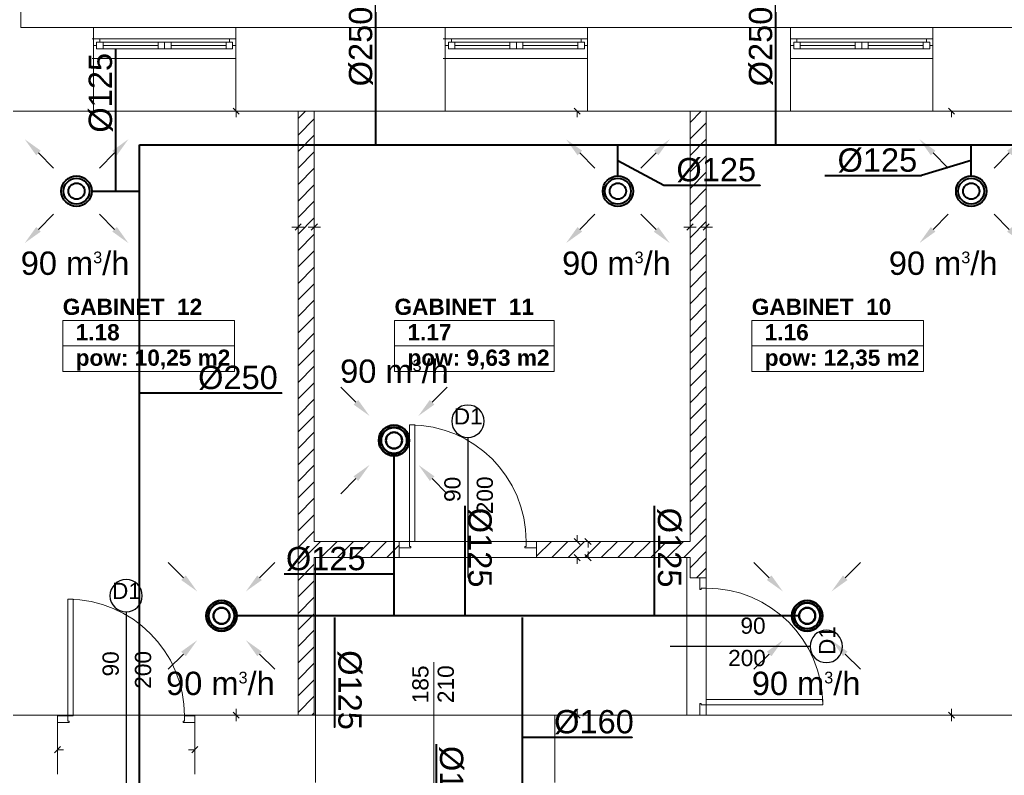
# Model space of a CAD drawing. Header units: millimetres. Extents: x 178516 to 426772, y -178579 to -115871.
# Tile 82 of 256: x 269675 to 277274, y -132264 to -126434. Entities that reach past the tile are written whole.
import ezdxf
from ezdxf.enums import TextEntityAlignment as Align

# ---------------------------------------------------------------- set-up
doc = ezdxf.new("R2010")
doc.units = ezdxf.units.MM
doc.header["$MEASUREMENT"] = 0
doc.layers.get('0').update_dxf_attribs({"color": 252, "lineweight": 5})
doc.layers.add('HVAC_exhaust_W1', color=7, linetype='Continuous', lineweight=50, true_color=0xd10000)
for name, color, linetype, lineweight in [('HVAC_exhaust_W1.1', 30, 'Continuous', 50), ('IS_nawiew', 5, 'Continuous', 40), ('IS_wywiew', 1, 'Continuous', 40), ('Nowe_! NAZWY POM', 252, 'Continuous', 5), ('Nowe_! NAZWY POM_Nr_pióra__19', 252, 'Continuous', 5), ('Nowe_220-A Ściany', 252, 'Continuous', 5), ('Nowe_220-A Ściany_Nr_pióra__112', 252, 'Continuous', 5), ('Nowe_220-A Ściany_Nr_pióra__93', 252, 'Continuous', 5), ('Nowe_820-G Rysunki Obrazki_Nr_pióra__24', 252, 'Continuous', 5), ('Nowe_Drzwi ARCHICAD_Nr_pióra__168', 252, 'Continuous', 5), ('Nowe_Metryczki pomieszczeń ARCHICADa_Nr_pióra__13', 252, 'Continuous', 5), ('Nowe_Nowe_220(1)-A Ściany zewnętrzne_Nr_pióra__241', 252, 'Continuous', 5), ('Nowe_Nowe_220(1)-A Ściany zewnętrzne_Nr_pióra__57', 252, 'Continuous', 5), ('Nowe_Okna ARCHICADa_Nr_pióra__112', 252, 'Continuous', 5), ('Nowe_Okna ARCHICADa_Nr_pióra__23', 252, 'Continuous', 5), ('Nowe_Okna ARCHICADa_Nr_pióra__3', 252, 'Continuous', 5), ('Nowe_TABELKA_Nr_pióra__1', 252, 'Continuous', 5), ('Nowe_Znaczniki drzwi ARCHICADa', 252, 'Continuous', 5), ('Nowe_Znaczniki drzwi ARCHICADa_Nr_pióra__111', 252, 'Continuous', 5), ('Nowe_Znaczniki drzwi ARCHICADa_Nr_pióra__141', 252, 'Continuous', 5)]:
    doc.layers.add(name, color=color, linetype=linetype, lineweight=lineweight)
doc.styles.add('GENERATED_STYLE_1', font='arial.ttf')
doc.styles.add('GENERATED_STYLE_2', font='arialbd.ttf')
doc.styles.add('WE12', font='arial.ttf')
doc.styles.add('WE2', font='arial.ttf')

# ---------------------------------------------------------------- blocks, each defined once
blk = doc.blocks.new('GABINET  12_1.18_15', base_point=(270670, -128852.7))
at = {"layer": 'Nowe_Metryczki pomieszczeń ARCHICADa_Nr_pióra__13', "color": 7, "linetype": 'Continuous', "lineweight": 13}
for p, q in [((270007, -128754.5), (270007, -129147.3)), ((270007, -128754.5), (271333, -128754.5)), ((271333, -128754.5), (271333, -129147.3)), ((270007, -128950.9), (271333, -128950.9)), ((270007, -129147.3), (271333, -129147.3))]:
    blk.add_line(p, q, dxfattribs=at)
at = {"layer": 'Nowe_Metryczki pomieszczeń ARCHICADa_Nr_pióra__13', "color": 7, "lineweight": 13, "style": 'GENERATED_STYLE_2'}
for tag, p in [('ROOM_NAME', (270007, -128586.6)), ('ROOM_NUMBER', (270107, -128783)), ('ROOM_CALC_AREA', (270107, -128979.5))]:
    blk.add_attdef(tag, text='', height=125, dxfattribs=at).set_placement(p, align=Align.TOP_LEFT)
blk = doc.blocks.new('GABINET  11_1.17_16', base_point=(273183.5, -128852.7))
at = {"layer": 'Nowe_Metryczki pomieszczeń ARCHICADa_Nr_pióra__13', "color": 7, "linetype": 'Continuous', "lineweight": 13}
for p, q in [((272567.9, -128754.5), (272567.9, -129147.3)), ((272567.9, -128754.5), (273799.1, -128754.5)), ((273799.1, -128754.5), (273799.1, -129147.3)), ((272567.9, -128950.9), (273799.1, -128950.9)), ((272567.9, -129147.3), (273799.1, -129147.3))]:
    blk.add_line(p, q, dxfattribs=at)
at = {"layer": 'Nowe_Metryczki pomieszczeń ARCHICADa_Nr_pióra__13', "color": 7, "lineweight": 13, "style": 'GENERATED_STYLE_2'}
for tag, p in [('ROOM_NAME', (272567.9, -128586.6)), ('ROOM_NUMBER', (272667.9, -128783)), ('ROOM_CALC_AREA', (272667.9, -128979.5))]:
    blk.add_attdef(tag, text='', height=125, dxfattribs=at).set_placement(p, align=Align.TOP_LEFT)
blk = doc.blocks.new('GABINET  10_1.16_26', base_point=(275988, -128852.7))
at = {"layer": 'Nowe_Metryczki pomieszczeń ARCHICADa_Nr_pióra__13', "color": 7, "linetype": 'Continuous', "lineweight": 13}
for p, q in [((275325, -128754.5), (275325, -129147.3)), ((275325, -128754.5), (276651, -128754.5)), ((276651, -128754.5), (276651, -129147.3)), ((275325, -128950.9), (276651, -128950.9)), ((275325, -129147.3), (276651, -129147.3))]:
    blk.add_line(p, q, dxfattribs=at)
at = {"layer": 'Nowe_Metryczki pomieszczeń ARCHICADa_Nr_pióra__13', "color": 7, "lineweight": 13, "style": 'GENERATED_STYLE_2'}
for tag, p in [('ROOM_NAME', (275325, -128586.6)), ('ROOM_NUMBER', (275425, -128783)), ('ROOM_CALC_AREA', (275425, -128979.5))]:
    blk.add_attdef(tag, text='', height=125, dxfattribs=at).set_placement(p, align=Align.TOP_LEFT)
blk = doc.blocks.new('D Marker 11_27')
at = {"layer": 'Nowe_Znaczniki drzwi ARCHICADa_Nr_pióra__111', "color": 7, "linetype": 'Continuous', "lineweight": 25}
blk.add_line((0, 802.4), (0, -603.6), dxfattribs=at)
at = {"layer": 'Nowe_Znaczniki drzwi ARCHICADa_Nr_pióra__141', "color": 7, "linetype": 'Continuous', "lineweight": 25}
for start, end in [(0, 180), (180, 0)]:
    blk.add_arc((0, 927.4), 125, start, end, dxfattribs=at)
at = {"layer": 'Nowe_Znaczniki drzwi ARCHICADa_Nr_pióra__141', "color": 7, "lineweight": 25, "style": 'GENERATED_STYLE_1'}
for tag, p in [('AC_MarkerText_4', (-19.6, 304.8)), ('AC_WIDO_B_SIZE', (230.4, 209.9))]:
    blk.add_attdef(tag, text='', height=125, rotation=90, dxfattribs=at).set_placement(p, align=Align.BOTTOM_LEFT)
blk.add_attdef('AC_MarkerText_1', text='', height=125, dxfattribs=at).set_placement((-109.1, 864.9), align=Align.BOTTOM_LEFT)
blk = doc.blocks.new('D Marker 11_19')
at = {"layer": 'Nowe_Znaczniki drzwi ARCHICADa_Nr_pióra__111', "color": 7, "linetype": 'Continuous', "lineweight": 25}
blk.add_line((0, 802.4), (0, -278.6), dxfattribs=at)
at = {"layer": 'Nowe_Znaczniki drzwi ARCHICADa_Nr_pióra__141', "color": 7, "linetype": 'Continuous', "lineweight": 25}
for start, end in [(0, 180), (180, 0)]:
    blk.add_arc((0, 927.4), 125, start, end, dxfattribs=at)
at = {"layer": 'Nowe_Znaczniki drzwi ARCHICADa_Nr_pióra__141', "color": 7, "lineweight": 25, "style": 'GENERATED_STYLE_1'}
for tag, rotation, p in [('AC_MarkerText_4', 90, (-19.6, 304.8)), ('AC_WIDO_B_SIZE', 90, (230.4, 209.9)), ('AC_MarkerText_1', 180, (109.1, 1075.6))]:
    blk.add_attdef(tag, text='', height=125, rotation=rotation, dxfattribs=at).set_placement(p, align=Align.BOTTOM_LEFT)
blk = doc.blocks.new('D Marker 11_28')
at = {"layer": 'Nowe_Znaczniki drzwi ARCHICADa_Nr_pióra__111', "color": 7, "linetype": 'Continuous', "lineweight": 25}
blk.add_line((0, -927.4), (0, 153.6), dxfattribs=at)
at = {"layer": 'Nowe_Znaczniki drzwi ARCHICADa_Nr_pióra__141', "color": 7, "linetype": 'Continuous', "lineweight": 25}
for start, end in [(0, 180), (180, 0)]:
    blk.add_arc((0, -1052.4), 125, start, end, dxfattribs=at)
at = {"layer": 'Nowe_Znaczniki drzwi ARCHICADa_Nr_pióra__141', "color": 7, "lineweight": 25, "style": 'GENERATED_STYLE_1'}
for tag, rotation, p in [('AC_MarkerText_4', 90, (-19.6, -537.9)), ('AC_WIDO_B_SIZE', 90, (230.4, -537.9)), ('AC_MarkerText_1', 360, (-109.1, -1114.9))]:
    blk.add_attdef(tag, text='', height=125, rotation=rotation, dxfattribs=at).set_placement(p, align=Align.BOTTOM_LEFT)
blk = doc.blocks.new('podkład 20251118')
at = {"color": 252, "linetype": 'Continuous', "lineweight": 5}
for p, q in [((271369.8, -127163.3), (271322.3, -127115.8)), ((274001.7, -127163.3), (273954.2, -127115.8)), ((276891, -127163.3), (276843.5, -127115.8)), ((271346, -127139.5), (271346, -127187)), ((273977.9, -127139.5), (273977.9, -127187)), ((276867.3, -127139.5), (276867.3, -127187)), ((271823.7, -128033.9), (271776.2, -128033.9)), ((271800, -128057.7), (271847.5, -128010.2)), ((271847.5, -128010.2), (271800, -128057.7)), ((271823.7, -128033.9), (271871.2, -128033.9)), ((271948.7, -128033.9), (271901.2, -128033.9)), ((271925, -128057.7), (271972.5, -128010.2)), ((271972.5, -128010.2), (271925, -128057.7)), ((271948.7, -128033.9), (271996.2, -128033.9)), ((274848.7, -128033.9), (274801.2, -128033.9)), ((274825, -128057.7), (274872.5, -128010.2)), ((274872.5, -128010.2), (274825, -128057.7)), ((274848.7, -128033.9), (274896.2, -128033.9)), ((274973.7, -128033.9), (274926.2, -128033.9)), ((274950, -128057.7), (274997.5, -128010.2)), ((274997.5, -128010.2), (274950, -128057.7)), ((274973.7, -128033.9), (275021.2, -128033.9)), ((273954.2, -130435.8), (274001.7, -130483.3)), ((273977.9, -130459.5), (273977.9, -130412)), ((274085.4, -130483.3), (274037.9, -130435.8)), ((274061.7, -130459.5), (274061.7, -130507)), ((274061.7, -130584.5), (274061.7, -130537)), ((274001.7, -130608.3), (273954.2, -130560.8)), ((273977.9, -130584.5), (273977.9, -130632)), ((274037.9, -130560.8), (274085.4, -130608.3)), ((271346, -131799.5), (271346, -131752)), ((273977.9, -131799.5), (273977.9, -131752)), ((276867.3, -131799.5), (276867.3, -131752)), ((271369.8, -131823.3), (271322.3, -131775.8)), ((271322.3, -131775.8), (271369.8, -131823.3)), ((271346, -131799.5), (271346, -131847)), ((274001.7, -131823.3), (273954.2, -131775.8)), ((273954.2, -131775.8), (274001.7, -131823.3)), ((273977.9, -131799.5), (273977.9, -131847)), ((276891, -131823.3), (276843.5, -131775.8)), ((276843.5, -131775.8), (276891, -131823.3)), ((276867.3, -131799.5), (276867.3, -131847)), ((269990.2, -132042.7), (269942.7, -132090.2)), ((269966.5, -132066.5), (270014, -132066.5)), ((271026.5, -132066.5), (270979, -132066.5)), ((271002.7, -132090.2), (271050.2, -132042.7))]:
    blk.add_line(p, q, dxfattribs=at)
at = {"layer": 'Nowe_! NAZWY POM_Nr_pióra__19', "color": 252, "linetype": 'Continuous', "lineweight": 5}
for p, q in [((270233.7, -127139.5), (269623.7, -127139.5)), ((271353.7, -127139.5), (270233.7, -127139.5)), ((271823.7, -127139.5), (271353.7, -127139.5)), ((271823.7, -131799.5), (271823.7, -127139.5)), ((272943.7, -127139.5), (271948.7, -127139.5)), ((271948.7, -127139.5), (271948.7, -130459.5)), ((274073.7, -127139.5), (272943.7, -127139.5)), ((274848.7, -127139.5), (274073.7, -127139.5)), ((274848.7, -130459.5), (274848.7, -127139.5)), ((275613.7, -127139.5), (274973.7, -127139.5)), ((274973.7, -127139.5), (274973.7, -131799.5)), ((276723.7, -127139.5), (275613.7, -127139.5)), ((277623.7, -127139.5), (276723.7, -127139.5)), ((271948.7, -130459.5), (274848.7, -130459.5)), ((274823.1, -130584.5), (271957.1, -130584.5)), ((271957.1, -130584.5), (271957.1, -132319.5)), ((274823.1, -131799.5), (274823.1, -130584.5)), ((269623.7, -131799.5), (271823.7, -131799.5)), ((273806.4, -132319.5), (273806.4, -131799.5)), ((273806.4, -131799.5), (274823.1, -131799.5)), ((274973.7, -131799.5), (276123.7, -131799.5)), ((276123.7, -131799.5), (277623.7, -131799.5))]:
    blk.add_line(p, q, dxfattribs=at)
at = {"layer": 'Nowe_220-A Ściany', "color": 252, "linetype": 'Continuous', "lineweight": 5}
for p, q in [((271823.7, -127196.6), (271880.8, -127139.5)), ((271823.7, -127323.9), (271948.7, -127198.9)), ((274848.7, -127226.3), (274935.5, -127139.5)), ((274848.7, -127353.6), (274973.7, -127228.6)), ((271823.7, -127451.2), (271948.7, -127326.2)), ((274848.7, -127480.9), (274973.7, -127355.9)), ((271823.7, -127578.5), (271948.7, -127453.5)), ((274848.7, -127608.2), (274973.7, -127483.2)), ((271823.7, -127705.7), (271948.7, -127580.7)), ((274848.7, -127735.4), (274973.7, -127610.4)), ((271823.7, -127833), (271948.7, -127708)), ((274848.7, -127862.7), (274973.7, -127737.7)), ((271823.7, -127960.3), (271948.7, -127835.3)), ((274848.7, -127990), (274973.7, -127865)), ((271823.7, -128087.6), (271948.7, -127962.6)), ((274848.7, -128117.3), (274973.7, -127992.3)), ((271823.7, -128214.8), (271948.7, -128089.8)), ((274848.7, -128244.5), (274973.7, -128119.5)), ((271823.7, -128342.1), (271948.7, -128217.1)), ((274848.7, -128371.8), (274973.7, -128246.8)), ((271823.7, -128469.4), (271948.7, -128344.4)), ((274848.7, -128499.1), (274973.7, -128374.1)), ((271823.7, -128596.7), (271948.7, -128471.7)), ((274848.7, -128626.4), (274973.7, -128501.4)), ((271823.7, -128724), (271948.7, -128599)), ((274848.7, -128753.7), (274973.7, -128628.7)), ((271823.7, -128851.2), (271948.7, -128726.2)), ((274848.7, -128880.9), (274973.7, -128755.9)), ((271823.7, -128978.5), (271948.7, -128853.5)), ((274848.7, -129008.2), (274973.7, -128883.2)), ((271823.7, -129105.8), (271948.7, -128980.8)), ((274848.7, -129135.5), (274973.7, -129010.5)), ((271823.7, -129233.1), (271948.7, -129108.1)), ((274848.7, -129262.8), (274973.7, -129137.8)), ((271823.7, -129360.4), (271948.7, -129235.4)), ((274848.7, -129390.1), (274973.7, -129265.1)), ((271823.7, -129487.6), (271948.7, -129362.6)), ((274848.7, -129517.3), (274973.7, -129392.3)), ((271823.7, -129614.9), (271948.7, -129489.9)), ((274848.7, -129644.6), (274973.7, -129519.6)), ((271823.7, -129742.2), (271948.7, -129617.2)), ((274848.7, -129771.9), (274973.7, -129646.9)), ((271823.7, -129869.5), (271948.7, -129744.5)), ((274848.7, -129899.2), (274973.7, -129774.2)), ((271823.7, -129996.8), (271948.7, -129871.8)), ((274848.7, -130026.5), (274973.7, -129901.5)), ((271823.7, -130124), (271948.7, -129999)), ((274848.7, -130153.7), (274973.7, -130028.7)), ((271823.7, -130251.3), (271948.7, -130126.3)), ((274848.7, -130281), (274973.7, -130156)), ((271823.7, -130378.6), (271948.7, -130253.6)), ((274848.7, -130408.3), (274973.7, -130283.3)), ((271823.7, -130505.9), (271948.7, -130380.9)), ((271948.7, -130508.2), (271997.4, -130459.5)), ((271999.6, -130584.5), (272124.6, -130459.5)), ((272126.9, -130584.5), (272251.9, -130459.5)), ((272254.2, -130584.5), (272379.2, -130459.5)), ((272381.5, -130584.5), (272506.5, -130459.5)), ((273664.4, -130574.4), (273779.3, -130459.5)), ((273781.6, -130584.5), (273906.6, -130459.5)), ((273908.8, -130584.5), (274033.8, -130459.5)), ((274036.1, -130584.5), (274161.1, -130459.5)), ((274163.4, -130584.5), (274288.4, -130459.5)), ((274290.7, -130584.5), (274415.7, -130459.5)), ((274417.9, -130584.5), (274542.9, -130459.5)), ((274545.2, -130584.5), (274670.2, -130459.5)), ((274672.5, -130584.5), (274797.5, -130459.5)), ((274848.7, -130535.6), (274973.7, -130410.6)), ((271823.7, -130633.2), (271948.7, -130508.2)), ((272508.8, -130584.5), (272604.4, -130488.9)), ((274799.8, -130584.5), (274848.7, -130535.6)), ((274848.7, -130662.9), (274973.7, -130537.9)), ((271823.7, -130760.4), (271948.7, -130635.4)), ((274899.3, -130739.5), (274973.7, -130665.1)), ((271823.7, -130887.7), (271948.7, -130762.7)), ((271823.7, -131015), (271948.7, -130890)), ((271823.7, -131142.3), (271948.7, -131017.3)), ((271823.7, -131269.5), (271948.7, -131144.5)), ((271823.7, -131396.8), (271948.7, -131271.8)), ((271823.7, -131524.1), (271948.7, -131399.1)), ((271823.7, -131651.4), (271948.7, -131526.4)), ((271823.7, -131778.7), (271948.7, -131653.7)), ((271930.2, -131799.5), (271948.7, -131780.9))]:
    blk.add_line(p, q, dxfattribs=at)
at = {"layer": 'Nowe_220-A Ściany_Nr_pióra__112', "color": 252, "linetype": 'Continuous', "lineweight": 5}
for p, q in [((270243.7, -126582.8), (270233.7, -126582.8)), ((270243.7, -126632.8), (270243.7, -126582.8)), ((271343.7, -126632.8), (271343.7, -126582.8)), ((272958.7, -126582.8), (272943.7, -126582.8)), ((272958.7, -126632.8), (272958.7, -126582.8)), ((274058.7, -126632.8), (274058.7, -126582.8)), ((275623.7, -126632.8), (275623.7, -126582.8)), ((276723.7, -126632.8), (276723.7, -126582.8)), ((270243.7, -126732.8), (270243.7, -126632.8)), ((271343.7, -126732.8), (271343.7, -126632.8)), ((272958.7, -126732.8), (272958.7, -126632.8)), ((274058.7, -126732.8), (274058.7, -126632.8)), ((275623.7, -126732.8), (275623.7, -126632.8)), ((276723.7, -126732.8), (276723.7, -126632.8)), ((270233.7, -126732.8), (270243.7, -126732.8)), ((272943.7, -126732.8), (272958.7, -126732.8))]:
    blk.add_line(p, q, dxfattribs=at)
at = {"layer": 'Nowe_220-A Ściany_Nr_pióra__93', "color": 252, "linetype": 'Continuous', "lineweight": 5}
for p, q in [((271823.7, -127139.5), (271823.7, -131799.5)), ((271948.7, -127139.5), (271823.7, -127139.5)), ((271948.7, -130459.5), (271948.7, -127139.5)), ((274848.7, -127139.5), (274848.7, -130459.5)), ((274973.7, -127139.5), (274848.7, -127139.5)), ((274973.7, -130739.5), (274973.7, -127139.5)), ((272604.4, -130459.5), (271948.7, -130459.5)), ((272604.4, -130459.5), (272604.4, -130509.5)), ((273664.4, -130459.5), (273664.4, -130509.5)), ((274848.7, -130459.5), (273664.4, -130459.5)), ((272604.4, -130509.5), (272604.4, -130584.5)), ((273664.4, -130509.5), (273664.4, -130584.5)), ((271948.7, -131799.5), (271948.7, -130584.5)), ((271948.7, -130584.5), (272604.4, -130584.5)), ((273664.4, -130584.5), (274848.7, -130584.5)), ((274848.7, -130584.5), (274848.7, -130739.5)), ((274923.7, -130739.5), (274848.7, -130739.5)), ((274973.7, -130739.5), (274923.7, -130739.5)), ((269966.5, -131805.9), (269966.5, -131855.9)), ((271026.5, -131805.9), (271026.5, -131855.9)), ((271823.7, -131799.5), (271948.7, -131799.5)), ((274923.7, -131799.5), (274848.7, -131799.5)), ((274973.7, -131799.5), (274923.7, -131799.5)), ((269966.5, -131855.9), (269966.5, -132255.9)), ((271026.5, -131855.9), (271026.5, -132255.9))]:
    blk.add_line(p, q, dxfattribs=at)
at = {"layer": 'Nowe_820-G Rysunki Obrazki_Nr_pióra__24', "color": 7, "linetype": 'Continuous', "lineweight": 15}
blk.add_line((272872.6, -132591.3), (272872.6, -131391.7), dxfattribs=at)
at = {"layer": 'Nowe_Drzwi ARCHICAD_Nr_pióra__168', "color": 252, "linetype": 'Continuous', "lineweight": 5}
for p, q in [((272684.4, -129559.5), (272724.4, -129559.5)), ((272684.4, -130459.5), (272684.4, -129559.5)), ((272724.4, -129559.5), (272724.4, -130459.5)), ((272604.4, -130509.5), (272604.4, -130459.5)), ((272604.4, -130459.5), (272684.4, -130459.5)), ((272604.4, -130459.5), (272604.4, -130509.5)), ((272684.4, -130459.5), (272684.4, -130499.5)), ((272724.4, -130459.5), (272684.4, -130459.5)), ((273584.4, -130499.5), (273584.4, -130459.5)), ((273584.4, -130459.5), (273664.4, -130459.5)), ((273664.4, -130459.5), (273664.4, -130509.5)), ((273664.4, -130459.5), (273664.4, -130509.5)), ((272684.4, -130509.5), (272604.4, -130509.5)), ((272684.4, -130499.5), (272694.4, -130499.5)), ((272694.4, -130509.5), (272684.4, -130509.5)), ((272694.4, -130499.5), (272694.4, -130509.5)), ((273574.4, -130509.5), (273574.4, -130499.5)), ((273574.4, -130499.5), (273584.4, -130499.5)), ((273584.4, -130509.5), (273574.4, -130509.5)), ((273664.4, -130509.5), (273584.4, -130509.5)), ((274973.7, -130739.5), (274923.7, -130739.5)), ((274923.7, -130739.5), (274923.7, -130819.5)), ((274973.7, -130739.5), (274923.7, -130739.5)), ((274973.7, -130819.5), (274973.7, -130739.5)), ((274923.7, -130819.5), (274923.7, -130829.5)), ((274923.7, -130829.5), (274933.7, -130829.5)), ((274933.7, -130819.5), (274973.7, -130819.5)), ((274933.7, -130829.5), (274933.7, -130819.5)), ((270046.5, -130905.9), (270086.5, -130905.9)), ((270046.5, -131805.9), (270046.5, -130905.9)), ((270086.5, -130905.9), (270086.5, -131805.9)), ((275873.7, -131679.5), (274973.7, -131679.5)), ((274973.7, -131679.5), (274973.7, -131719.5)), ((275873.7, -131719.5), (275873.7, -131679.5)), ((274933.7, -131709.5), (274923.7, -131709.5)), ((274923.7, -131709.5), (274923.7, -131719.5)), ((274923.7, -131719.5), (274923.7, -131799.5)), ((274933.7, -131719.5), (274933.7, -131709.5)), ((274973.7, -131719.5), (274933.7, -131719.5)), ((274973.7, -131799.5), (274973.7, -131719.5)), ((274973.7, -131719.5), (275873.7, -131719.5)), ((269966.5, -131855.9), (269966.5, -131805.9)), ((269966.5, -131805.9), (270046.5, -131805.9)), ((269966.5, -131805.9), (269966.5, -131855.9)), ((270046.5, -131805.9), (270046.5, -131845.9)), ((270086.5, -131805.9), (270046.5, -131805.9)), ((270046.5, -131845.9), (270056.5, -131845.9)), ((270056.5, -131845.9), (270056.5, -131855.9)), ((270936.5, -131855.9), (270936.5, -131845.9)), ((270936.5, -131845.9), (270946.5, -131845.9)), ((270946.5, -131845.9), (270946.5, -131805.9)), ((270946.5, -131805.9), (271026.5, -131805.9)), ((271026.5, -131805.9), (271026.5, -131855.9)), ((271026.5, -131805.9), (271026.5, -131855.9)), ((274923.7, -131799.5), (274973.7, -131799.5)), ((274973.7, -131799.5), (274923.7, -131799.5)), ((270046.5, -131855.9), (269966.5, -131855.9)), ((270056.5, -131855.9), (270046.5, -131855.9)), ((270946.5, -131855.9), (270936.5, -131855.9)), ((271026.5, -131855.9), (270946.5, -131855.9))]:
    blk.add_line(p, q, dxfattribs=at)
at = {"layer": 'Nowe_Drzwi ARCHICAD_Nr_pióra__168', "color": 252, "linetype": 'Continuous', "lineweight": 5, "extrusion": (0, 0, -1)}
for centre in [(272684.4, -130459.5), (270046.5, -131805.9)]:
    blk.add_ellipse(centre, major_axis=(636.4, 636.4), ratio=1, start_param=-0.785398, end_param=0.785398, dxfattribs=at)
at = {"layer": 'Nowe_Drzwi ARCHICAD_Nr_pióra__168', "color": 252, "linetype": 'Continuous', "lineweight": 5}
blk.add_ellipse((274973.7, -131719.5), major_axis=(636.4, 636.4), ratio=1, start_param=5.497787, end_param=7.068583, dxfattribs=at)
at = {"layer": 'Nowe_Nowe_220(1)-A Ściany zewnętrzne_Nr_pióra__241', "color": 252, "linetype": 'Continuous', "lineweight": 5}
for p, q in [((271957.1, -132319.5), (271957.1, -131799.5)), ((273806.4, -131799.5), (273806.4, -132319.5))]:
    blk.add_line(p, q, dxfattribs=at)
at = {"layer": 'Nowe_Nowe_220(1)-A Ściany zewnętrzne_Nr_pióra__57', "color": 252, "linetype": 'Continuous', "lineweight": 5}
for p, q in [((269684.3, -124259.5), (269684.3, -126495.4)), ((269684.3, -126495.4), (278343.7, -126495.4)), ((270243.7, -127139.5), (270243.7, -126495.4)), ((271343.7, -127139.5), (271343.7, -126495.4)), ((272958.7, -127139.5), (272958.7, -126495.4)), ((274058.7, -127139.5), (274058.7, -126495.4)), ((275623.7, -127139.5), (275623.7, -126495.4)), ((276723.7, -127139.5), (276723.7, -126495.4)), ((269623.7, -127139.5), (277623.7, -127139.5)), ((269623.7, -131799.5), (277623.7, -131799.5))]:
    blk.add_line(p, q, dxfattribs=at)
at = {"layer": 'Nowe_Okna ARCHICADa_Nr_pióra__112', "color": 252, "linetype": 'Continuous', "lineweight": 5}
for p, q in [((270243.7, -126632.8), (270243.7, -126582.8)), ((270243.7, -126632.8), (270243.7, -126582.8)), ((271343.7, -126632.8), (271343.7, -126582.8)), ((271343.7, -126632.8), (271343.7, -126582.8)), ((272958.7, -126632.8), (272958.7, -126582.8)), ((272958.7, -126632.8), (272958.7, -126582.8)), ((274058.7, -126632.8), (274058.7, -126582.8)), ((274058.7, -126632.8), (274058.7, -126582.8)), ((275623.7, -126632.8), (275623.7, -126582.8)), ((275623.7, -126632.8), (275623.7, -126582.8)), ((276723.7, -126632.8), (276723.7, -126582.8)), ((276723.7, -126632.8), (276723.7, -126582.8)), ((270243.7, -126732.8), (270243.7, -126632.8)), ((271343.7, -126732.8), (271343.7, -126632.8)), ((272958.7, -126732.8), (272958.7, -126632.8)), ((274058.7, -126732.8), (274058.7, -126632.8)), ((275623.7, -126732.8), (275623.7, -126632.8)), ((276723.7, -126732.8), (276723.7, -126632.8))]:
    blk.add_line(p, q, dxfattribs=at)
at = {"layer": 'Nowe_Okna ARCHICADa_Nr_pióra__23', "color": 252, "linetype": 'Continuous', "lineweight": 5}
for p, q in [((270293.7, -126582.8), (270243.7, -126582.8)), ((270293.7, -126607.8), (270293.7, -126582.8)), ((271343.7, -126582.8), (271293.7, -126582.8)), ((271293.7, -126582.8), (271293.7, -126607.8)), ((273008.7, -126582.8), (272958.7, -126582.8)), ((273008.7, -126607.8), (273008.7, -126582.8)), ((274058.7, -126582.8), (274008.7, -126582.8)), ((274008.7, -126582.8), (274008.7, -126607.8)), ((275673.7, -126582.8), (275623.7, -126582.8)), ((275673.7, -126607.8), (275673.7, -126582.8)), ((276723.7, -126582.8), (276673.7, -126582.8)), ((276673.7, -126582.8), (276673.7, -126607.8)), ((270243.7, -126632.8), (270268.7, -126632.8)), ((270268.7, -126632.8), (270268.7, -126607.8)), ((270268.7, -126607.8), (270293.7, -126607.8)), ((270318.7, -126607.8), (270268.7, -126607.8)), ((270268.7, -126607.8), (270268.7, -126657.8)), ((270268.7, -126657.8), (270318.7, -126657.8)), ((270318.7, -126657.8), (270318.7, -126607.8)), ((270743.7, -126607.8), (270318.7, -126607.8)), ((270318.7, -126632.8), (270743.7, -126632.8)), ((270318.7, -126657.8), (270743.7, -126657.8)), ((270793.7, -126607.8), (270743.7, -126607.8)), ((270743.7, -126607.8), (270743.7, -126657.8)), ((270743.7, -126657.8), (270793.7, -126657.8)), ((270793.7, -126657.8), (270793.7, -126607.8)), ((270843.7, -126607.8), (270793.7, -126607.8)), ((270793.7, -126607.8), (270793.7, -126657.8)), ((270793.7, -126657.8), (270843.7, -126657.8)), ((270843.7, -126657.8), (270843.7, -126607.8)), ((271268.7, -126607.8), (270843.7, -126607.8)), ((270843.7, -126632.8), (271268.7, -126632.8)), ((270843.7, -126657.8), (271268.7, -126657.8)), ((271318.7, -126607.8), (271268.7, -126607.8)), ((271268.7, -126607.8), (271268.7, -126657.8)), ((271268.7, -126657.8), (271318.7, -126657.8)), ((271293.7, -126607.8), (271318.7, -126607.8)), ((271318.7, -126607.8), (271318.7, -126632.8)), ((271318.7, -126657.8), (271318.7, -126607.8)), ((271318.7, -126632.8), (271343.7, -126632.8)), ((272958.7, -126632.8), (272983.7, -126632.8)), ((272983.7, -126632.8), (272983.7, -126607.8)), ((272983.7, -126607.8), (273008.7, -126607.8)), ((273033.7, -126607.8), (272983.7, -126607.8)), ((272983.7, -126607.8), (272983.7, -126657.8)), ((272983.7, -126657.8), (273033.7, -126657.8)), ((273033.7, -126657.8), (273033.7, -126607.8)), ((273458.7, -126607.8), (273033.7, -126607.8)), ((273033.7, -126632.8), (273458.7, -126632.8)), ((273033.7, -126657.8), (273458.7, -126657.8)), ((273508.7, -126607.8), (273458.7, -126607.8)), ((273458.7, -126607.8), (273458.7, -126657.8)), ((273458.7, -126657.8), (273508.7, -126657.8)), ((273508.7, -126657.8), (273508.7, -126607.8)), ((273558.7, -126607.8), (273508.7, -126607.8)), ((273508.7, -126607.8), (273508.7, -126657.8)), ((273508.7, -126657.8), (273558.7, -126657.8)), ((273558.7, -126657.8), (273558.7, -126607.8)), ((273983.7, -126607.8), (273558.7, -126607.8)), ((273558.7, -126632.8), (273983.7, -126632.8)), ((273558.7, -126657.8), (273983.7, -126657.8)), ((274033.7, -126607.8), (273983.7, -126607.8)), ((273983.7, -126607.8), (273983.7, -126657.8)), ((273983.7, -126657.8), (274033.7, -126657.8)), ((274008.7, -126607.8), (274033.7, -126607.8)), ((274033.7, -126607.8), (274033.7, -126632.8)), ((274033.7, -126657.8), (274033.7, -126607.8)), ((274033.7, -126632.8), (274058.7, -126632.8)), ((275623.7, -126632.8), (275648.7, -126632.8)), ((275648.7, -126632.8), (275648.7, -126607.8)), ((275648.7, -126607.8), (275673.7, -126607.8)), ((275698.7, -126607.8), (275648.7, -126607.8)), ((275648.7, -126607.8), (275648.7, -126657.8)), ((275648.7, -126657.8), (275698.7, -126657.8)), ((275698.7, -126657.8), (275698.7, -126607.8)), ((276123.7, -126607.8), (275698.7, -126607.8)), ((275698.7, -126632.8), (276123.7, -126632.8)), ((275698.7, -126657.8), (276123.7, -126657.8)), ((276173.7, -126607.8), (276123.7, -126607.8)), ((276123.7, -126607.8), (276123.7, -126657.8)), ((276123.7, -126657.8), (276173.7, -126657.8)), ((276173.7, -126657.8), (276173.7, -126607.8)), ((276223.7, -126607.8), (276173.7, -126607.8)), ((276173.7, -126607.8), (276173.7, -126657.8)), ((276173.7, -126657.8), (276223.7, -126657.8)), ((276223.7, -126657.8), (276223.7, -126607.8)), ((276648.7, -126607.8), (276223.7, -126607.8)), ((276223.7, -126632.8), (276648.7, -126632.8)), ((276223.7, -126657.8), (276648.7, -126657.8)), ((276698.7, -126607.8), (276648.7, -126607.8)), ((276648.7, -126607.8), (276648.7, -126657.8)), ((276648.7, -126657.8), (276698.7, -126657.8)), ((276673.7, -126607.8), (276698.7, -126607.8)), ((276698.7, -126607.8), (276698.7, -126632.8)), ((276698.7, -126657.8), (276698.7, -126607.8)), ((276698.7, -126632.8), (276723.7, -126632.8))]:
    blk.add_line(p, q, dxfattribs=at)
at = {"layer": 'Nowe_Okna ARCHICADa_Nr_pióra__3', "color": 252, "linetype": 'Continuous', "lineweight": 5}
for p, q in [((270243.7, -126582.8), (271343.7, -126582.8)), ((270793.7, -126582.8), (270293.7, -126582.8)), ((271293.7, -126582.8), (270793.7, -126582.8)), ((272958.7, -126582.8), (274058.7, -126582.8)), ((273508.7, -126582.8), (273008.7, -126582.8)), ((274008.7, -126582.8), (273508.7, -126582.8)), ((275623.7, -126582.8), (276723.7, -126582.8)), ((276173.7, -126582.8), (275673.7, -126582.8)), ((276673.7, -126582.8), (276173.7, -126582.8)), ((270318.7, -126657.8), (270743.7, -126657.8)), ((270843.7, -126657.8), (271268.7, -126657.8)), ((273033.7, -126657.8), (273458.7, -126657.8)), ((273558.7, -126657.8), (273983.7, -126657.8)), ((275698.7, -126657.8), (276123.7, -126657.8)), ((276223.7, -126657.8), (276648.7, -126657.8)), ((270243.7, -126732.8), (271343.7, -126732.8)), ((272958.7, -126732.8), (274058.7, -126732.8)), ((275623.7, -126732.8), (276723.7, -126732.8))]:
    blk.add_line(p, q, dxfattribs=at)
at = {"layer": 'Nowe_! NAZWY POM', "color": 7, "linetype": 'Continuous', "lineweight": 13}
for name, p, values in [('GABINET  12_1.18_15', (270670, -128852.7), {'ROOM_NAME': 'GABINET  12', 'ROOM_NUMBER': '1.18', 'ROOM_CALC_AREA': 'pow: 10,25 m2'}), ('GABINET  11_1.17_16', (273183.5, -128852.7), {'ROOM_NAME': 'GABINET  11', 'ROOM_NUMBER': '1.17', 'ROOM_CALC_AREA': 'pow: 9,63 m2'}), ('GABINET  10_1.16_26', (275988, -128852.7), {'ROOM_NAME': 'GABINET  10', 'ROOM_NUMBER': '1.16', 'ROOM_CALC_AREA': 'pow: 12,35 m2'})]:
    blk.add_blockref(name, p, dxfattribs=at).add_auto_attribs(values)
at = {"layer": 'Nowe_Znaczniki drzwi ARCHICADa', "color": 7, "linetype": 'Continuous', "lineweight": 25}
ref = blk.add_blockref('D Marker 11_28', (273134.4, -130584.5), dxfattribs=dict(at, rotation=180))
ref.add_attrib('AC_MarkerText_1', 'D1', dxfattribs={"layer": 'Nowe_Znaczniki drzwi ARCHICADa_Nr_pióra__141', "color": 7, "lineweight": 25, "height": 125, "rotation": 360, "style": 'GENERATED_STYLE_1'}).set_placement((273025.2, -129594.6), align=Align.BOTTOM_LEFT)
ref.add_attrib('AC_MarkerText_4', '90', dxfattribs={"layer": 'Nowe_Znaczniki drzwi ARCHICADa_Nr_pióra__141', "color": 7, "lineweight": 25, "height": 125, "rotation": 90, "style": 'GENERATED_STYLE_1'}).set_placement((273114.7, -130154.8), align=Align.BOTTOM_LEFT)
ref.add_attrib('AC_WIDO_B_SIZE', '200', dxfattribs={"layer": 'Nowe_Znaczniki drzwi ARCHICADa_Nr_pióra__141', "color": 7, "lineweight": 25, "height": 125, "rotation": 90, "style": 'GENERATED_STYLE_1'}).set_placement((273364.7, -130249.6), align=Align.BOTTOM_LEFT)
blk.add_blockref('D Marker 11_27', (270496.5, -131805.9), dxfattribs=at).add_auto_attribs({'AC_MarkerText_1': 'D1', 'AC_MarkerText_4': '90', 'AC_WIDO_B_SIZE': '200'})
ref = blk.add_blockref('D Marker 11_19', (274973.7, -131269.5), dxfattribs=dict(at, rotation=270))
ref.add_attrib('AC_MarkerText_1', 'D1', dxfattribs={"layer": 'Nowe_Znaczniki drzwi ARCHICADa_Nr_pióra__141', "color": 7, "lineweight": 25, "height": 125, "rotation": 90, "style": 'GENERATED_STYLE_1'}).set_placement((276006.5, -131335.8), align=Align.BOTTOM_LEFT)
ref.add_attrib('AC_MarkerText_4', '90', dxfattribs={"layer": 'Nowe_Znaczniki drzwi ARCHICADa_Nr_pióra__141', "color": 7, "lineweight": 25, "height": 125, "rotation": 360, "style": 'GENERATED_STYLE_1'}).set_placement((275237.7, -131209.1), align=Align.BOTTOM_LEFT)
ref.add_attrib('AC_WIDO_B_SIZE', '200', dxfattribs={"layer": 'Nowe_Znaczniki drzwi ARCHICADa_Nr_pióra__141', "color": 7, "lineweight": 25, "height": 125, "rotation": 360, "style": 'GENERATED_STYLE_1'}).set_placement((275142.8, -131459.1), align=Align.BOTTOM_LEFT)
at = {"layer": 'Nowe_TABELKA_Nr_pióra__1', "color": 252, "lineweight": 5, "style": 'GENERATED_STYLE_1'}
for s, p in [('185', (272830, -131708)), ('210', (273025.9, -131706.7))]:
    blk.add_text(s, height=125, rotation=90, dxfattribs=at).set_placement(p)
blk = doc.blocks.new('A$C9c2f266a')
at = {"layer": 'HVAC_exhaust_W1', "color": 1, "lineweight": 15}
blk.add_lwpolyline([(106.1, -106.1), (222.7, -222.7)], dxfattribs=at)
at = {"layer": 'HVAC_exhaust_W1', "color": 1}
blk.add_solid([(88.4, -123.7), (0, 0), (123.7, -88.4)], dxfattribs=at)
blk = doc.blocks.new('A$C3e16bd39')
at = {"layer": 'HVAC_exhaust_W1.1', "color": 1}
for centre, radius in [((0, 0), 117.5), ((0, 0), 100), ((0, 0, 200), 62.5)]:
    blk.add_circle(centre, radius, dxfattribs=at)
at = {"layer": 'HVAC_exhaust_W1', "rotation": 180}
blk.add_blockref('A$C9c2f266a', (-188.1, 188.4, -20), dxfattribs=at)
at = {"layer": 'HVAC_exhaust_W1', "xscale": -1, "rotation": 180}
blk.add_blockref('A$C9c2f266a', (188.1, 188.4, -20), dxfattribs=at)
at = {"layer": 'HVAC_exhaust_W1', "xscale": -1}
blk.add_blockref('A$C9c2f266a', (-188.1, -188.4, -20), dxfattribs=at)
at = {"layer": 'HVAC_exhaust_W1'}
blk.add_blockref('A$C9c2f266a', (188.1, -188.4, -20), dxfattribs=at)
blk = doc.blocks.new('NAW')
at = {"layer": 'IS_nawiew', "lineweight": 20}
for p, q in [((656012824.66, 558967268.87, -2), (656012836.31, 558967257.19, -2)), ((656012824.66, 558967268.87, -2), (656012836.31, 558967257.19, -2)), ((656012883.46, 558967268.87, -2), (656012871.81, 558967257.19, -2)), ((656012883.46, 558967268.87, -2), (656012871.81, 558967257.19, -2)), ((656012824.66, 558967209.97, -2), (656012836.31, 558967221.64, -2)), ((656012824.66, 558967209.97, -2), (656012836.31, 558967221.64, -2)), ((656012883.46, 558967209.97, -2), (656012871.81, 558967221.64, -2)), ((656012883.46, 558967209.97, -2), (656012871.81, 558967221.64, -2))]:
    blk.add_line(p, q, dxfattribs=at)
at = {"layer": 'IS_nawiew'}
for centre, radius in [((656012854.06, 558967239.42), 11.75), ((656012854.06, 558967239.42), 11.75), ((656012854.06, 558967239.42), 10), ((656012854.06, 558967239.42), 10), ((656012854.06, 558967239.42, 20), 6.25), ((656012854.06, 558967239.42, 20), 6.25)]:
    blk.add_circle(centre, radius, dxfattribs=at)
for points in [[(656012822.89, 558967267.1, -2), (656012814.06, 558967279.48, -2), (656012826.43, 558967270.64, -2)], [(656012822.89, 558967267.1, -2), (656012814.06, 558967279.48, -2), (656012826.43, 558967270.64, -2)], [(656012885.23, 558967267.1, -2), (656012894.06, 558967279.48, -2), (656012881.7, 558967270.64, -2)], [(656012885.23, 558967267.1, -2), (656012894.06, 558967279.48, -2), (656012881.7, 558967270.64, -2)], [(656012822.89, 558967211.73, -2), (656012814.06, 558967199.35, -2), (656012826.43, 558967208.2, -2)], [(656012822.89, 558967211.73, -2), (656012814.06, 558967199.35, -2), (656012826.43, 558967208.2, -2)], [(656012885.23, 558967211.73, -2), (656012894.06, 558967199.35, -2), (656012881.7, 558967208.2, -2)], [(656012885.23, 558967211.73, -2), (656012894.06, 558967199.35, -2), (656012881.7, 558967208.2, -2)]]:
    blk.add_solid(points, dxfattribs=at)

msp = doc.modelspace()

# ---------------------------------------------------------------- linework, layer by layer
at = {"layer": 'IS_nawiew'}
for p, q in [((270600.8, -133774.9, -20), (270600.8, -127399.9, -20)), ((270600.8, -127399.9), (277417.9, -127399.9)), ((274292.3, -127639.5), (274292.3, -127399.9)), ((277019.2, -127639.5), (277019.2, -127399.9)), ((274292.3, -127519.7), (274646.2, -127709.8)), ((277019.2, -127519.7), (276634.5, -127635.5)), ((270231.4, -127757), (270600.8, -127757, -20))]:
    msp.add_line(p, q, dxfattribs=at)
for points in [[(272424.3, -127399.9), (272424.3, -126301.3), (272424.3, -126301.3)], [(275511.5, -127399.9), (275511.5, -126301.3), (275511.5, -126301.3)], [(275889.9, -127635.5), (276634.5, -127635.5), (276634.5, -127635.5)], [(274646.2, -127709.8), (275390.9, -127709.8), (275390.9, -127709.8)]]:
    msp.add_lwpolyline(points, dxfattribs=at)
for points, elevation in [([(270416.1, -127757), (270416.1, -126658.5), (270416.1, -126658.5)], -10), ([(270600.8, -129312.6), (271699.3, -129312.6), (271699.3, -129312.6)], -20)]:
    msp.add_lwpolyline(points, dxfattribs=dict(at, elevation=elevation))
at = {"layer": 'IS_wywiew'}
for p, q in [((272563.9, -129797.6), (272563.9, -131033.6, 200)), ((275690.7, -131033.6, 200), (271350.4, -131033.6, 200)), ((273554.5, -135045.5), (273554.5, -131047.5))]:
    msp.add_line(p, q, dxfattribs=at)
for points, elevation in [([(273109.7, -130185.3), (273109.7, -131033.6), (273109.7, -131033.6)], 200), ([(274572.3, -130185.3), (274572.3, -131033.6), (274572.3, -131033.6)], 200), ([(271715.6, -130710.3), (272563.9, -130710.3), (272563.9, -130710.3)], 147.7), ([(272890.1, -132023.3), (272890.1, -132871.6), (272890.1, -132871.6)], -100)]:
    msp.add_lwpolyline(points, dxfattribs=dict(at, elevation=elevation))
for points in [[(272105.7, -131045.4), (272105.7, -131893.7), (272105.7, -131893.7)], [(273554.5, -131969), (274402.8, -131969), (274402.8, -131969)]]:
    msp.add_lwpolyline(points, dxfattribs=at)

# ---------------------------------------------------------------- block references
msp.add_blockref('podkład 20251118', (0, 0))
at = {"layer": 'IS_nawiew', "xscale": 10, "yscale": 10, "zscale": 10}
for p in [(-6559858426.7, -5589800151.2), (-6559854248.3, -5589800151.2), (-6559851521.4, -5589800151.2)]:
    msp.add_blockref('NAW', p, dxfattribs=at)
at = {"layer": 'IS_wywiew'}
for p in [(272563.9, -129680.1), (271232.9, -131033.6, 200), (275753.2, -131033.6)]:
    msp.add_blockref('A$C3e16bd39', p, dxfattribs=at)

# ---------------------------------------------------------------- texts
at = {"layer": 'IS_nawiew', "char_height": 180, "width": 932.234, "attachment_point": 5, "rotation": 90, "style": 'WE12'}
for s, insert in [('%%C250', (272309.1, -126641)), ('%%C250', (275396.2, -126641)), ('%%C125', (270300.8, -126998.1, -10))]:
    msp.add_mtext(s, dxfattribs=dict(at, insert=insert))
at = {"layer": 'IS_nawiew', "char_height": 180, "width": 932.234, "attachment_point": 5, "style": 'WE12'}
for s, insert in [('%%C125', (276294.8, -127520.3)), ('%%C125', (275051.2, -127594.5)), ('%%C250', (271359.6, -129197.3, -20))]:
    msp.add_mtext(s, dxfattribs=dict(at, insert=insert))
at = {"layer": 'IS_nawiew', "char_height": 180, "attachment_point": 5, "rotation": 359.95388, "style": 'WE2'}
for insert in [(270102.3, -128314.3), (274280.7, -128314.3), (276802.6, -128314.3)]:
    msp.add_mtext('90 m{\\A2;\\H0.5x;3}/h', dxfattribs=dict(at, insert=insert))
at = {"layer": 'IS_wywiew', "char_height": 180, "attachment_point": 5, "rotation": 359.95388, "style": 'WE2'}
for insert in [(272567.9, -129147.3), (271224.4, -131556.1, -5180), (275744.6, -131556.1, -5380)]:
    msp.add_mtext('90 m{\\A2;\\H0.5x;3}/h', dxfattribs=dict(at, insert=insert))
at = {"layer": 'IS_wywiew', "char_height": 180, "width": 932.234, "attachment_point": 5, "rotation": 270, "style": 'WE12'}
for insert in [(273225, -130507.1, 200), (274687.5, -130507.1, 200), (272221, -131606.1), (273005.4, -132345.1, -100)]:
    msp.add_mtext('%%C125', dxfattribs=dict(at, insert=insert))
at = {"layer": 'IS_wywiew', "char_height": 180, "width": 932.234, "attachment_point": 5, "style": 'WE12'}
for s, insert in [('%%C125', (272037.4, -130595, 147.7)), ('%%C160', (274107.3, -131853.7))]:
    msp.add_mtext(s, dxfattribs=dict(at, insert=insert))

doc.saveas('drawing.dxf')
